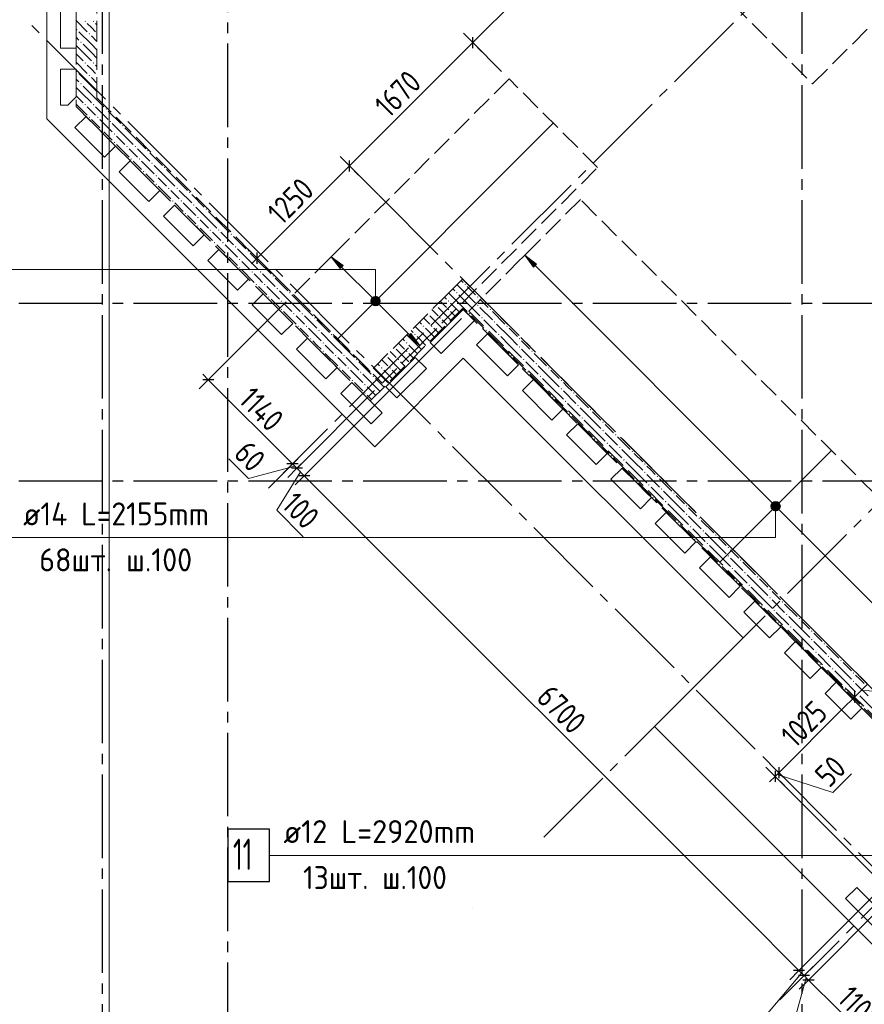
# Model space of a CAD drawing. Header units: millimetres. Extents: x 0 to 43617, y 0 to 59400.
# Tile 3 of 36: x 7134 to 15224, y 12320 to 21748. Entities that reach past the tile are written whole.
import ezdxf

# ---------------------------------------------------------------- set-up
doc = ezdxf.new("R2010")
doc.units = ezdxf.units.MM
doc.linetypes.add('______2', pattern=[270, 200, -70])
doc.linetypes.add('______5', pattern=[1100, 800, -100, 100, -100])
for name, color, linetype, lineweight in [('Standard', 7, 'Continuous', 25), ('ДОП Верх по У', 7, 'Continuous', 25), ('Оси', 40, '______5', 18), ('Позиционная метка номер позиции', 7, 'Continuous', 13), ('Примечания', 7, 'Continuous', 25)]:
    doc.layers.add(name, color=color, linetype=linetype, lineweight=lineweight)
doc.layers.add('ЖБ Перекрытие верхний уровень', color=7, linetype='Continuous', lineweight=25, true_color=0xe0e0ff)
doc.layers.add('ЖБ Стена верхний уровень', color=7, linetype='Continuous', lineweight=25, true_color=0x006e00)
doc.styles.add('GOST 2.304-81', font='txt')
doc.styles.add('ISOCPEUR', font='txt')

msp = doc.modelspace()

# ---------------------------------------------------------------- hatches: boundary and pattern name
at = {"layer": 'ДОП Верх по У', "linetype": 'Continuous', "lineweight": 13, "transparency": 33554687}
for points in [[(10202.9, 19365.4), (10118, 19478.5), (10231.2, 19393.7)], [(12055.4, 19379.5), (11970.6, 19492.6), (12083.7, 19407.8)]]:
    msp.add_hatch(color=7, dxfattribs=at).paths.add_polyline_path(points, flags=16)
for points in [[(10506.2, 19063.8), (10532.7, 19090.3), (10515.8, 19080.8)], [(10532.7, 19090.3), (10506.2, 19063.8), (10506.2, 19044.7)], [(10532.7, 19090.3), (10506.2, 19044.7), (10551.8, 19090.3)], [(10551.8, 19090.3), (10506.2, 19044.7), (10515.8, 19027.8)], [(10551.8, 19090.3), (10515.8, 19027.8), (10568.8, 19080.8)], [(10568.8, 19080.8), (10515.8, 19027.8), (10532.7, 19018.2)], [(10568.8, 19080.8), (10532.7, 19018.2), (10578.4, 19063.8)], [(10578.4, 19063.8), (10532.7, 19018.2), (10551.8, 19018.2)], [(10578.4, 19063.8), (10551.8, 19018.2), (10578.4, 19044.7)], [(10578.4, 19044.7), (10551.8, 19018.2), (10568.8, 19027.8)], [(10853.4, 18714.9), (10966.6, 18630), (10881.7, 18743.2)], [(14338.7, 17098), (14365.2, 17124.5), (14348.2, 17115)], [(14365.2, 17124.5), (14338.7, 17098), (14338.7, 17078.9)], [(14365.2, 17124.5), (14338.7, 17078.9), (14384.3, 17124.5)], [(14384.3, 17124.5), (14338.7, 17078.9), (14348.2, 17061.9)], [(14384.3, 17124.5), (14348.2, 17061.9), (14401.3, 17115)], [(14401.3, 17115), (14348.2, 17061.9), (14365.2, 17052.4)], [(14401.3, 17115), (14365.2, 17052.4), (14410.8, 17098)], [(14410.8, 17098), (14365.2, 17052.4), (14384.3, 17052.4)], [(14410.8, 17098), (14384.3, 17052.4), (14410.8, 17078.9)], [(14410.8, 17078.9), (14384.3, 17052.4), (14401.3, 17061.9)]]:
    msp.add_hatch(color=7, dxfattribs=at).paths.add_polyline_path(points)
at = {"layer": 'ЖБ Стена верхний уровень', "linetype": 'Continuous', "lineweight": 18, "transparency": 33554687}
for points in [[(7754.5, 21733.1), (7760.9, 21739.6), (7767.4, 21733.1), (7760.9, 21726.6)], [(7834.5, 21733.1), (7841, 21739.6), (7847.4, 21733.1), (7841, 21726.6)], [(7674.5, 21653.1), (7681, 21659.6), (7687.5, 21653.1), (7681, 21646.6)], [(7794.5, 21613.1), (7801, 21619.6), (7807.5, 21613.1), (7801, 21606.6)], [(7714.5, 21533.1), (7721, 21539.6), (7727.5, 21533.1), (7721, 21526.6)], [(7754.5, 21333.1), (7760.9, 21339.6), (7767.4, 21333.1), (7760.9, 21326.6)], [(7834.5, 21333.1), (7841, 21339.6), (7847.4, 21333.1), (7841, 21326.6)], [(7674.5, 21253.1), (7681, 21259.6), (7687.5, 21253.1), (7681, 21246.6)], [(7794.5, 21213.1), (7801, 21219.6), (7807.5, 21213.1), (7801, 21206.6)], [(7714.5, 21133.1), (7721, 21139.6), (7727.5, 21133.1), (7721, 21126.6)], [(7754.5, 20933.1), (7760.9, 20939.6), (7767.4, 20933.1), (7760.9, 20926.6)], [(7834.5, 20933.1), (7841, 20939.6), (7847.4, 20933.1), (7841, 20926.6)], [(7954.5, 20893.1), (7960.9, 20899.6), (7967.4, 20893.1), (7960.9, 20886.6)], [(7794.5, 20813.1), (7801, 20819.6), (7807.5, 20813.1), (7801, 20806.6)], [(7874.5, 20813.1), (7881, 20819.6), (7887.5, 20813.1), (7881, 20806.6)], [(7994.5, 20773.1), (8001, 20779.6), (8007.5, 20773.1), (8001, 20766.6)], [(7914.5, 20693.1), (7921, 20699.6), (7927.5, 20693.1), (7921, 20686.6)], [(8034.5, 20653.1), (8041, 20659.6), (8047.4, 20653.1), (8041, 20646.6)], [(8114.5, 20733.1), (8121, 20739.6), (8127.5, 20733.1), (8121, 20726.6)], [(8034.5, 20573.1), (8041, 20579.6), (8047.4, 20573.1), (8041, 20566.6)], [(8154.5, 20533.1), (8160.9, 20539.6), (8167.4, 20533.1), (8160.9, 20526.6)], [(8234.5, 20533.1), (8241, 20539.6), (8247.4, 20533.1), (8241, 20526.6)], [(8354.5, 20493.1), (8360.9, 20499.6), (8367.4, 20493.1), (8360.9, 20486.6)], [(8194.5, 20413.1), (8201, 20419.6), (8207.5, 20413.1), (8201, 20406.6)], [(8274.5, 20413.1), (8281, 20419.6), (8287.5, 20413.1), (8281, 20406.6)], [(8394.5, 20373.1), (8401, 20379.6), (8407.5, 20373.1), (8401, 20366.6)], [(8314.5, 20293.1), (8321, 20299.6), (8327.5, 20293.1), (8321, 20286.6)], [(8514.5, 20333.1), (8521, 20339.6), (8527.5, 20333.1), (8521, 20326.6)], [(8434.5, 20253.1), (8441, 20259.6), (8447.4, 20253.1), (8441, 20246.6)], [(8434.5, 20173.1), (8441, 20179.6), (8447.4, 20173.1), (8441, 20166.6)], [(8554.5, 20133.1), (8560.9, 20139.6), (8567.4, 20133.1), (8560.9, 20126.6)], [(8634.5, 20133.1), (8641, 20139.6), (8647.4, 20133.1), (8641, 20126.6)], [(8754.5, 20093.1), (8760.9, 20099.6), (8767.4, 20093.1), (8760.9, 20086.6)], [(8594.5, 20013.1), (8601, 20019.6), (8607.5, 20013.1), (8601, 20006.6)], [(8674.5, 20013.1), (8681, 20019.6), (8687.5, 20013.1), (8681, 20006.6)], [(8714.5, 19893.1), (8721, 19899.6), (8727.5, 19893.1), (8721, 19886.6)], [(8794.5, 19973.1), (8801, 19979.6), (8807.5, 19973.1), (8801, 19966.6)], [(8914.5, 19933.1), (8921, 19939.6), (8927.5, 19933.1), (8921, 19926.6)], [(8834.5, 19853.1), (8841, 19859.6), (8847.4, 19853.1), (8841, 19846.6)], [(8834.5, 19773.1), (8841, 19779.6), (8847.4, 19773.1), (8841, 19766.6)], [(8954.5, 19733.1), (8960.9, 19739.6), (8967.4, 19733.1), (8960.9, 19726.6)], [(9034.5, 19733.1), (9041, 19739.6), (9047.4, 19733.1), (9041, 19726.6)], [(8994.5, 19613.1), (9001, 19619.6), (9007.5, 19613.1), (9001, 19606.6)], [(9074.5, 19613.1), (9081, 19619.6), (9087.5, 19613.1), (9081, 19606.6)], [(9154.5, 19693.1), (9160.9, 19699.6), (9167.4, 19693.1), (9160.9, 19686.6)], [(9194.5, 19573.1), (9201, 19579.6), (9207.5, 19573.1), (9201, 19566.6)], [(9314.5, 19533.1), (9321, 19539.6), (9327.5, 19533.1), (9321, 19526.6)], [(9114.5, 19493.1), (9121, 19499.6), (9127.5, 19493.1), (9121, 19486.6)], [(9234.5, 19453.1), (9241, 19459.6), (9247.4, 19453.1), (9241, 19446.6)], [(9234.5, 19373.1), (9241, 19379.6), (9247.4, 19373.1), (9241, 19366.6)], [(9354.5, 19333.1), (9360.9, 19339.6), (9367.4, 19333.1), (9360.9, 19326.6)], [(9434.5, 19333.1), (9441, 19339.6), (9447.4, 19333.1), (9441, 19326.6)], [(9554.5, 19293.1), (9560.9, 19299.6), (9567.4, 19293.1), (9560.9, 19286.6)], [(9394.5, 19213.1), (9401, 19219.6), (9407.5, 19213.1), (9401, 19206.6)], [(9474.5, 19213.1), (9481, 19219.6), (9487.5, 19213.1), (9481, 19206.6)], [(9594.5, 19173.1), (9601, 19179.6), (9607.5, 19173.1), (9601, 19166.6)], [(9714.5, 19133.1), (9721, 19139.6), (9727.5, 19133.1), (9721, 19126.6)], [(11314.5, 19133.1), (11321, 19139.6), (11327.5, 19133.1), (11321, 19126.6)], [(11394.5, 19213.1), (11401, 19219.6), (11407.5, 19213.1), (11401, 19206.6)], [(9514.5, 19093.1), (9521, 19099.6), (9527.5, 19093.1), (9521, 19086.6)], [(9634.5, 19053.1), (9641, 19059.6), (9647.4, 19053.1), (9641, 19046.6)], [(11234.5, 19053.1), (11241, 19059.6), (11247.4, 19053.1), (11241, 19046.6)], [(11514.5, 19093.1), (11521, 19099.6), (11527.5, 19093.1), (11521, 19086.6)], [(9634.5, 18973.1), (9641, 18979.6), (9647.4, 18973.1), (9641, 18966.6)], [(11125.5, 19015), (11127.5, 19013.1), (11121, 19006.6), (11119, 19008.5)], [(11234.5, 18973.1), (11241, 18979.6), (11247.4, 18973.1), (11241, 18966.6)], [(11514.5, 19013.1), (11521, 19019.6), (11527.5, 19013.1), (11521, 19006.6)], [(11634.5, 18973.1), (11641, 18979.6), (11647.4, 18973.1), (11641, 18966.6)], [(9754.5, 18933.1), (9760.9, 18939.6), (9767.4, 18933.1), (9760.9, 18926.6)], [(9834.5, 18933.1), (9841, 18939.6), (9847.4, 18933.1), (9841, 18926.6)], [(9954.5, 18893.1), (9960.9, 18899.6), (9967.4, 18893.1), (9960.9, 18886.6)], [(11045.5, 18935), (11047.4, 18933.1), (11041, 18926.6), (11039, 18928.5)], [(11154.4, 18893.1), (11160.9, 18899.6), (11167.4, 18893.1), (11160.9, 18886.6)], [(11434.5, 18933.1), (11441, 18939.6), (11447.4, 18933.1), (11441, 18926.6)], [(11554.4, 18893.1), (11560.9, 18899.6), (11567.4, 18893.1), (11560.9, 18886.6)], [(11674.5, 18853.1), (11681, 18859.6), (11687.5, 18853.1), (11681, 18846.6)], [(9794.5, 18813.1), (9801, 18819.6), (9807.5, 18813.1), (9801, 18806.6)], [(9874.5, 18813.1), (9881, 18819.6), (9887.5, 18813.1), (9881, 18806.6)], [(9994.5, 18773.1), (10001, 18779.6), (10007.5, 18773.1), (10001, 18766.6)], [(10994.5, 18813.1), (11001, 18819.6), (11007.5, 18813.1), (11001, 18806.6)], [(11074.5, 18813.1), (11081, 18819.6), (11087.5, 18813.1), (11081, 18806.6)], [(11594.5, 18773.1), (11601, 18779.6), (11607.5, 18773.1), (11601, 18766.6)], [(11794.5, 18813.1), (11801, 18819.6), (11807.5, 18813.1), (11801, 18806.6)], [(9914.5, 18693.1), (9921, 18699.6), (9927.5, 18693.1), (9921, 18686.6)], [(10114.5, 18733.1), (10121, 18739.6), (10127.5, 18733.1), (10121, 18726.6)], [(10914.5, 18733.1), (10921, 18739.6), (10927.5, 18733.1), (10921, 18726.6)], [(11714.5, 18733.1), (11721, 18739.6), (11727.5, 18733.1), (11721, 18726.6)], [(11914.5, 18693.1), (11921, 18699.6), (11927.5, 18693.1), (11921, 18686.6)], [(10034.5, 18653.1), (10041, 18659.6), (10047.4, 18653.1), (10041, 18646.6)], [(10034.5, 18573.1), (10041, 18579.6), (10047.4, 18573.1), (10041, 18566.6)], [(10725.5, 18615), (10727.5, 18613.1), (10721, 18606.6), (10719, 18608.5)], [(10834.5, 18653.1), (10841, 18659.6), (10847.4, 18653.1), (10841, 18646.6)], [(10834.5, 18573.1), (10841, 18579.6), (10847.4, 18573.1), (10841, 18566.6)], [(11914.5, 18613.1), (11921, 18619.6), (11927.5, 18613.1), (11921, 18606.6)], [(12034.5, 18573.1), (12041, 18579.6), (12047.4, 18573.1), (12041, 18566.6)], [(10154.5, 18533.1), (10160.9, 18539.6), (10167.4, 18533.1), (10160.9, 18526.6)], [(10234.5, 18533.1), (10241, 18539.6), (10247.4, 18533.1), (10241, 18526.6)], [(10354.5, 18493.1), (10360.9, 18499.6), (10367.4, 18493.1), (10360.9, 18486.6)], [(10645.5, 18535), (10647.4, 18533.1), (10641, 18526.6), (10639, 18528.5)], [(10754.5, 18493.1), (10760.9, 18499.6), (10767.4, 18493.1), (10760.9, 18486.6)], [(11834.5, 18533.1), (11841, 18539.6), (11847.4, 18533.1), (11841, 18526.6)], [(11954.4, 18493.1), (11960.9, 18499.6), (11967.4, 18493.1), (11960.9, 18486.6)], [(10194.5, 18413.1), (10201, 18419.6), (10207.5, 18413.1), (10201, 18406.6)], [(10274.5, 18413.1), (10281, 18419.6), (10287.5, 18413.1), (10281, 18406.6)], [(10594.5, 18413.1), (10601, 18419.6), (10607.5, 18413.1), (10601, 18406.6)], [(10674.5, 18413.1), (10681, 18419.6), (10687.5, 18413.1), (10681, 18406.6)], [(12074.5, 18453.1), (12081, 18459.6), (12087.5, 18453.1), (12081, 18446.6)], [(12194.5, 18413.1), (12201, 18419.6), (12207.5, 18413.1), (12201, 18406.6)], [(10314.5, 18293.1), (10321, 18299.6), (10327.5, 18293.1), (10321, 18286.6)], [(10394.5, 18373.1), (10401, 18379.6), (10407.5, 18373.1), (10401, 18366.6)], [(10514.5, 18333.1), (10521, 18339.6), (10527.5, 18333.1), (10521, 18326.6)], [(11994.5, 18373.1), (12001, 18379.6), (12007.5, 18373.1), (12001, 18366.6)], [(12114.5, 18333.1), (12121, 18339.6), (12127.5, 18333.1), (12121, 18326.6)], [(12314.5, 18293.1), (12321, 18299.6), (12327.5, 18293.1), (12321, 18286.6)], [(10434.5, 18253.1), (10441, 18259.6), (10447.4, 18253.1), (10441, 18246.6)], [(12314.5, 18213.1), (12321, 18219.6), (12327.5, 18213.1), (12321, 18206.6)], [(10434.5, 18173.1), (10441, 18179.6), (10447.4, 18173.1), (10441, 18166.6)], [(12234.5, 18133.1), (12241, 18139.6), (12247.4, 18133.1), (12241, 18126.6)], [(12434.5, 18173.1), (12441, 18179.6), (12447.4, 18173.1), (12441, 18166.6)], [(12354.4, 18093.1), (12360.9, 18099.6), (12367.4, 18093.1), (12360.9, 18086.6)], [(12474.5, 18053.1), (12481, 18059.6), (12487.5, 18053.1), (12481, 18046.6)], [(12594.5, 18013.1), (12601, 18019.6), (12607.5, 18013.1), (12601, 18006.6)], [(12394.5, 17973.1), (12401, 17979.6), (12407.5, 17973.1), (12401, 17966.6)], [(12514.5, 17933.1), (12521, 17939.6), (12527.5, 17933.1), (12521, 17926.6)], [(12714.5, 17893.1), (12721, 17899.6), (12727.5, 17893.1), (12721, 17886.6)], [(12714.5, 17813.1), (12721, 17819.6), (12727.5, 17813.1), (12721, 17806.6)], [(12634.5, 17733.1), (12641, 17739.6), (12647.4, 17733.1), (12641, 17726.6)], [(12834.5, 17773.1), (12841, 17779.6), (12847.4, 17773.1), (12841, 17766.6)], [(12754.4, 17693.1), (12760.9, 17699.6), (12767.4, 17693.1), (12760.9, 17686.6)], [(12874.5, 17653.1), (12881, 17659.6), (12887.5, 17653.1), (12881, 17646.6)], [(12794.5, 17573.1), (12801, 17579.6), (12807.5, 17573.1), (12801, 17566.6)], [(12914.5, 17533.1), (12921, 17539.6), (12927.5, 17533.1), (12921, 17526.6)], [(12994.5, 17613.1), (13001, 17619.6), (13007.5, 17613.1), (13001, 17606.6)], [(13114.5, 17493.1), (13121, 17499.6), (13127.5, 17493.1), (13121, 17486.6)], [(13114.5, 17413.1), (13121, 17419.6), (13127.5, 17413.1), (13121, 17406.6)], [(13234.5, 17373.1), (13241, 17379.6), (13247.4, 17373.1), (13241, 17366.6)], [(13034.5, 17333.1), (13041, 17339.6), (13047.4, 17333.1), (13041, 17326.6)], [(13154.4, 17293.1), (13160.9, 17299.6), (13167.4, 17293.1), (13160.9, 17286.6)], [(13274.5, 17253.1), (13281, 17259.6), (13287.5, 17253.1), (13281, 17246.6)], [(13194.5, 17173.1), (13201, 17179.6), (13207.5, 17173.1), (13201, 17166.6)], [(13394.5, 17213.1), (13401, 17219.6), (13407.5, 17213.1), (13401, 17206.6)], [(13314.5, 17133.1), (13321, 17139.6), (13327.5, 17133.1), (13321, 17126.6)], [(13514.5, 17093.1), (13521, 17099.6), (13527.5, 17093.1), (13521, 17086.6)], [(13514.5, 17013.1), (13521, 17019.6), (13527.5, 17013.1), (13521, 17006.6)], [(13634.5, 16973.1), (13641, 16979.6), (13647.4, 16973.1), (13641, 16966.6)], [(13434.5, 16933.1), (13441, 16939.6), (13447.4, 16933.1), (13441, 16926.6)], [(13554.4, 16893.1), (13560.9, 16899.6), (13567.4, 16893.1), (13560.9, 16886.6)], [(13674.5, 16853.1), (13681, 16859.6), (13687.5, 16853.1), (13681, 16846.6)], [(13794.5, 16813.1), (13801, 16819.6), (13807.5, 16813.1), (13801, 16806.6)], [(13594.5, 16773.1), (13601, 16779.6), (13607.5, 16773.1), (13601, 16766.6)], [(13714.5, 16733.1), (13721, 16739.6), (13727.5, 16733.1), (13721, 16726.6)], [(13914.5, 16693.1), (13921, 16699.6), (13927.5, 16693.1), (13921, 16686.6)], [(13914.5, 16613.1), (13921, 16619.6), (13927.5, 16613.1), (13921, 16606.6)], [(13834.5, 16533.1), (13841, 16539.6), (13847.4, 16533.1), (13841, 16526.6)], [(13954.4, 16493.1), (13960.9, 16499.6), (13967.4, 16493.1), (13960.9, 16486.6)], [(14034.5, 16573.1), (14041, 16579.6), (14047.4, 16573.1), (14041, 16566.6)], [(14074.5, 16453.1), (14081, 16459.6), (14087.5, 16453.1), (14081, 16446.6)], [(14194.5, 16413.1), (14201, 16419.6), (14207.5, 16413.1), (14201, 16406.6)], [(13994.5, 16373.1), (14001, 16379.6), (14007.5, 16373.1), (14001, 16366.6)], [(14114.5, 16333.1), (14121, 16339.6), (14127.5, 16333.1), (14121, 16326.6)], [(14314.5, 16293.1), (14321, 16299.6), (14327.5, 16293.1), (14321, 16286.6)], [(14314.5, 16213.1), (14321, 16219.6), (14327.5, 16213.1), (14321, 16206.6)], [(14234.5, 16133.1), (14241, 16139.6), (14247.4, 16133.1), (14241, 16126.6)], [(14434.5, 16173.1), (14441, 16179.6), (14447.4, 16173.1), (14441, 16166.6)], [(14354.4, 16093.1), (14360.9, 16099.6), (14367.4, 16093.1), (14360.9, 16086.6)], [(14474.5, 16053.1), (14481, 16059.6), (14487.5, 16053.1), (14481, 16046.6)], [(14394.5, 15973.1), (14401, 15979.6), (14407.5, 15973.1), (14401, 15966.6)], [(14514.5, 15933.1), (14521, 15939.6), (14527.5, 15933.1), (14521, 15926.6)], [(14594.5, 16013.1), (14601, 16019.6), (14607.5, 16013.1), (14601, 16006.6)], [(14714.5, 15893.1), (14721, 15899.6), (14727.5, 15893.1), (14721, 15886.6)], [(14714.5, 15813.1), (14721, 15819.6), (14727.5, 15813.1), (14721, 15806.6)], [(14834.5, 15773.1), (14841, 15779.6), (14847.4, 15773.1), (14841, 15766.6)], [(14634.5, 15733.1), (14641, 15739.6), (14647.4, 15733.1), (14641, 15726.6)], [(14754.4, 15693.1), (14760.9, 15699.6), (14767.4, 15693.1), (14760.9, 15686.6)], [(14874.5, 15653.1), (14881, 15659.6), (14887.5, 15653.1), (14881, 15646.6)], [(14794.5, 15573.1), (14801, 15579.6), (14807.5, 15573.1), (14801, 15566.6)], [(14994.5, 15613.1), (15001, 15619.6), (15007.5, 15613.1), (15001, 15606.6)], [(14914.5, 15533.1), (14921, 15539.6), (14927.5, 15533.1), (14921, 15526.6)], [(15114.5, 15493.1), (15121, 15499.6), (15127.5, 15493.1), (15121, 15486.6)], [(15114.5, 15413.1), (15121, 15419.6), (15127.5, 15413.1), (15121, 15406.6)], [(15034.5, 15333.1), (15041, 15339.6), (15047.4, 15333.1), (15041, 15326.6)], [(15154.4, 15293.1), (15160.9, 15299.6), (15167.4, 15293.1), (15160.9, 15286.6)], [(15194.5, 15173.1), (15201, 15179.6), (15207.5, 15173.1), (15201, 15166.6)]]:
    msp.add_hatch(color=7, dxfattribs=at).paths.add_polyline_path(points, flags=16)
at = {"layer": 'Позиционная метка номер позиции', "linetype": 'Continuous', "lineweight": 13, "transparency": 33554687}
for points in [[(10497.3, 19054.3), (10587.3, 19054.3), (10581, 19076.8)], [(10497.3, 19054.3), (10581, 19076.8), (10503.6, 19076.8)], [(10503.6, 19031.8), (10587.3, 19054.3), (10497.3, 19054.3)], [(10503.6, 19076.8), (10581, 19076.8), (10564.8, 19093)], [(10503.6, 19076.8), (10564.8, 19093), (10519.8, 19093)], [(10503.6, 19031.8), (10581, 19031.8), (10587.3, 19054.3)], [(10519.8, 19093), (10564.8, 19093), (10542.3, 19099.3)], [(10519.8, 19015.6), (10581, 19031.8), (10503.6, 19031.8)], [(10519.8, 19015.6), (10564.8, 19015.6), (10581, 19031.8)], [(10564.8, 19015.6), (10519.8, 19015.6), (10542.3, 19009.3)], [(14413.5, 17111), (14336.1, 17111), (14329.8, 17088.5)], [(14413.5, 17111), (14329.8, 17088.5), (14419.8, 17088.5)], [(14419.8, 17088.5), (14329.8, 17088.5), (14336.1, 17066)], [(14397.3, 17127.2), (14352.3, 17127.2), (14336.1, 17111)], [(14397.3, 17127.2), (14336.1, 17111), (14413.5, 17111)], [(14419.8, 17088.5), (14336.1, 17066), (14413.5, 17066)], [(14413.5, 17066), (14336.1, 17066), (14352.3, 17049.8)], [(14352.3, 17127.2), (14397.3, 17127.2), (14374.7, 17133.5)], [(14413.5, 17066), (14352.3, 17049.8), (14397.3, 17049.8)], [(14397.3, 17049.8), (14352.3, 17049.8), (14374.7, 17043.5)]]:
    msp.add_hatch(color=7, dxfattribs=at).paths.add_polyline_path(points)

# ---------------------------------------------------------------- linework, layer by layer
at = {"layer": 'Standard', "color": 7, "linetype": 'Continuous', "lineweight": 13, "transparency": 33554687}
for p, q in [((11472.6, 21529.2), (12902.5, 22959.1)), ((10291.8, 20348.4), (11472.6, 21529.2)), ((9407.9, 19464.5), (10291.8, 20348.4)), ((9407.9, 19464.5), (9354.9, 19411.5)), ((8940.6, 18301.1), (8887.5, 18354.1)), ((9746.8, 17494.9), (8940.6, 18301.1)), ((9325.4, 17355.3), (9137.3, 17543.4)), ((9767.9, 17473.7), (9325.4, 17355.3)), ((9789.1, 17452.6), (9746.8, 17494.9)), ((9859.8, 17381.8), (9789.1, 17452.6)), ((9824.5, 17417.2), (9595.7, 17052.3)), ((9595.7, 17052.3), (9850.1, 16797.9)), ((15254, 15386.2), (15130.2, 15262.4)), ((15192.1, 15324.3), (16005.3, 15288.9)), ((14405.5, 14537.6), (14370.1, 14502.3)), ((14387.8, 14520), (14923.4, 14349.2)), ((14923.4, 14349.2), (15100.4, 14526.1)), ((14370.1, 14502.3), (14317.1, 14449.2)), ((14647, 12594.6), (14597.4, 12644.2)), ((14622.2, 12619.4), (14130, 12034.3)), ((14668.2, 12573.5), (14525.3, 12061.7)), ((14689.3, 12552.3), (14647, 12594.6))]:
    msp.add_line(p, q, dxfattribs=at)
at = {"layer": 'Standard', "color": 251, "linetype": 'Continuous', "lineweight": -3, "true_color": 0x656565, "transparency": 33554687}
for p, q in [((11472.6, 21529.2), (11384.3, 21617.6)), ((11472.6, 21529.2), (11561, 21440.8)), ((11472.6, 21529.2), (11750, 21251.9)), ((10291.8, 20348.4), (10203.4, 20436.8)), ((10291.8, 20348.4), (10380.2, 20260)), ((10291.8, 20348.4), (10569.1, 20071)), ((9407.9, 19464.5), (9319.5, 19552.9)), ((9407.9, 19464.5), (9496.3, 19376.1)), ((9407.9, 19464.5), (9685.2, 19187.2)), ((8940.6, 18301.1), (9685.2, 19045.7)), ((8940.6, 18301.1), (9029, 18389.5)), ((8940.6, 18301.1), (8852.2, 18212.7)), ((9746.8, 17494.9), (9835.2, 17583.3)), ((9789.1, 17452.6), (9877.5, 17540.9)), ((9746.8, 17494.9), (9658.4, 17406.5)), ((9789.1, 17452.6), (9700.7, 17364.2)), ((9746.8, 17494.9), (9746.8, 17494.9)), ((9859.8, 17381.8), (9948.2, 17470.2)), ((9859.8, 17381.8), (9771.4, 17293.5)), ((15254, 15386.2), (15165.6, 15474.5)), ((15130.2, 15262.4), (15041.9, 15350.8)), ((15130.2, 15262.4), (15218.6, 15174)), ((15130.2, 15262.4), (15130.2, 15262.4)), ((14405.5, 14537.6), (14317.1, 14626)), ((14370.1, 14502.3), (14281.7, 14590.7)), ((14405.5, 14537.6), (14493.8, 14449.2)), ((14405.5, 14537.6), (14405.5, 14537.6)), ((14370.1, 14502.3), (14458.5, 14413.9)), ((14370.1, 14502.3), (15363.3, 13509.1)), ((14597.4, 12644.2), (14685.8, 12732.6)), ((14597.4, 12644.2), (14509, 12555.8)), ((14647, 12594.6), (14735.4, 12683)), ((14689.3, 12552.3), (14777.7, 12640.7)), ((14647, 12594.6), (14558.6, 12506.2)), ((14689.3, 12552.3), (14601, 12463.9)), ((14647, 12594.6), (14647, 12594.6))]:
    msp.add_line(p, q, dxfattribs=at)
at = {"layer": 'Standard', "color": 7, "linetype": 'Continuous', "lineweight": 25, "transparency": 33554687}
for p, q in [((11472.6, 21476.2), (11472.6, 21582.3)), ((10291.8, 20295.3), (10291.8, 20401.4)), ((9407.9, 19411.5), (9407.9, 19517.5)), ((8993.6, 18301.1), (8887.5, 18301.1)), ((9799.8, 17494.9), (9693.8, 17494.9)), ((9842.1, 17452.6), (9736.1, 17452.6)), ((9912.8, 17381.8), (9806.8, 17381.8)), ((15130.2, 15315.4), (15130.2, 15209.4)), ((14370.1, 14555.3), (14370.1, 14449.2)), ((14405.5, 14590.7), (14405.5, 14484.6)), ((14650.5, 12644.2), (14544.4, 12644.2)), ((14700.1, 12594.6), (14594, 12594.6)), ((14742.4, 12552.3), (14636.3, 12552.3))]:
    msp.add_line(p, q, dxfattribs=at)
at = {"layer": 'Standard', "color": 254, "linetype": 'Continuous', "lineweight": 13, "true_color": 0xc4c4ff, "transparency": 33554687}
msp.add_lwpolyline([(7992, 10698), (32674, 10698), (32674, 56820), (7992, 56820), (7992, 10698)], dxfattribs=at)
at = {"layer": 'Standard', "color": 251, "linetype": 'Continuous', "lineweight": -3, "true_color": 0x656565, "transparency": 33554687}
for points in [[(9859.8, 17381.8), (9871.8, 17393.9), (9871.8, 17393.9), (11364.6, 18886.6)], [(9789.1, 17452.6), (9801.1, 17464.6), (9801.1, 17464.6), (10533.8, 18197.2)], [(14597.4, 12644.2), (14609.4, 12656.3), (14609.4, 12656.3), (14609.4, 12656.3), (14609.4, 12656.3), (15713.8, 13760.6), (15713.8, 13760.6), (16102.2, 14149)], [(14689.3, 12552.3), (14690.9, 12553.9), (14690.9, 12553.9), (14701.4, 12564.3), (14701.4, 12564.3), (14701.4, 12564.3), (14701.4, 12564.3), (15434, 13297)]]:
    msp.add_lwpolyline(points, dxfattribs=at)
at = {"layer": 'Standard', "color": 7, "linetype": 'Continuous', "lineweight": 13, "transparency": 33554687}
for points in [[(14597.4, 12644.2), (14373.2, 12868.4), (14373.2, 12868.4), (14299.3, 12942.3), (14299.3, 12942.3), (9859.8, 17381.8)], [(15130.2, 15262.4), (15018.9, 15151), (15018.9, 15151), (14405.5, 14537.6)], [(15467.2, 11774.5), (14834.6, 12407), (14834.6, 12407), (14827.4, 12414.3), (14827.4, 12414.3), (14689.3, 12552.3)]]:
    msp.add_lwpolyline(points, dxfattribs=at)
at = {"layer": 'ДОП Верх по У', "color": 7, "linetype": 'Continuous', "lineweight": 18, "transparency": 33554687}
for p, q in [((10184.4, 18696.4), (12240.7, 20752.7)), ((14905.1, 17618.8), (13844.4, 16558.1))]:
    msp.add_line(p, q, dxfattribs=at)
at = {"layer": 'ДОП Верх по У', "color": 251, "linetype": 'Continuous', "lineweight": 13, "true_color": 0x494949, "transparency": 33554687}
for p, q in [((10118, 19478.5), (10188.7, 19549.2)), ((11970.6, 19492.6), (12041.3, 19563.3)), ((10118, 19478.5), (10047.3, 19407.8)), ((10118, 19478.5), (10231.2, 19393.7)), ((10202.9, 19365.4), (10118, 19478.5)), ((10118, 19478.5), (10118, 19478.5)), ((11970.6, 19492.6), (11899.9, 19421.9)), ((11970.6, 19492.6), (12083.7, 19407.8)), ((12055.4, 19379.5), (11970.6, 19492.6)), ((11970.6, 19492.6), (11970.6, 19492.6)), ((10231.2, 19393.7), (10202.9, 19365.4)), ((10217, 19379.5), (10521.1, 19075.5)), ((12083.7, 19407.8), (12055.4, 19379.5)), ((12069.6, 19393.6), (14353.5, 17109.7)), ((10568.8, 19080.8), (10568.8, 19080.8)), ((10515.8, 19027.8), (10515.8, 19027.8)), ((10563.5, 19033.1), (10867.6, 18729)), ((10881.7, 18743.2), (10853.4, 18714.9)), ((10853.4, 18714.9), (10966.6, 18630)), ((10966.6, 18630), (10881.7, 18743.2)), ((10966.6, 18630), (11037.3, 18700.7)), ((10966.6, 18630), (10895.8, 18559.3)), ((10966.6, 18630), (10966.6, 18630)), ((14396, 17067.2), (16609.2, 14854)), ((14401.3, 17115), (14401.3, 17115)), ((14348.2, 17061.9), (14348.2, 17061.9))]:
    msp.add_line(p, q, dxfattribs=at)
at = {"layer": 'ДОП Верх по У', "color": 7, "linetype": 'Continuous', "lineweight": 13, "transparency": 33554687}
for p, q in [((7146.8, 16788.5), (9210.8, 16788.5)), ((9640.7, 13746.5), (11726.7, 13746.5))]:
    msp.add_line(p, q, dxfattribs=at)
at = {"layer": 'ДОП Верх по У', "color": 7, "linetype": 'Continuous', "lineweight": 25, "transparency": 33554687}
msp.add_lwpolyline([(9126.7, 13496.5), (9526.7, 13496.5), (9526.7, 13996.5), (9126.7, 13996.5), (9126.7, 13496.5)], dxfattribs=at)
at = {"layer": 'ДОП Верх по У', "color": 251, "linetype": 'Continuous', "lineweight": 13, "true_color": 0x494949, "transparency": 33554687}
for centre in [(10542.3, 19054.3), (14374.7, 17088.5)]:
    msp.add_circle(centre, 37.5, dxfattribs=at)
at = {"layer": 'ЖБ Перекрытие верхний уровень', "color": 7, "linetype": 'Continuous', "lineweight": 18, "transparency": 33554687}
for p, q in [((7394, 22670), (7394, 20799.6)), ((7524, 21475), (7524, 21820)), ((7674, 21820), (7674, 21475)), ((7674, 21475), (7524, 21475)), ((7524, 20930), (7524, 21275)), ((7524, 21275), (7674, 21275)), ((7674, 21275), (7674, 21008.2)), ((7674, 21008.2), (7595.8, 20930)), ((7595.8, 20930), (7524, 20930)), ((7394, 20799.6), (10534.1, 17659.4)), ((7663, 20714.4), (7769.1, 20820.5)), ((7769.1, 20820.5), (8051.9, 20537.6)), ((7945.9, 20431.5), (7663, 20714.4)), ((8051.9, 20537.6), (7945.9, 20431.5)), ((8087.3, 20290.1), (8193.3, 20396.2)), ((8193.3, 20396.2), (8476.2, 20113.3)), ((8370.1, 20007.3), (8087.3, 20290.1)), ((8476.2, 20113.3), (8370.1, 20007.3)), ((8511.5, 19865.9), (8617.6, 19971.9)), ((8617.6, 19971.9), (8900.5, 19689.1)), ((8794.4, 19583), (8511.5, 19865.9)), ((8900.5, 19689.1), (8794.4, 19583)), ((8935.8, 19441.6), (9041.9, 19547.7)), ((9041.9, 19547.7), (9324.7, 19264.8)), ((9218.6, 19158.8), (8935.8, 19441.6)), ((9324.7, 19264.8), (9218.6, 19158.8)), ((9360.1, 19017.3), (9466.1, 19123.4)), ((9466.1, 19123.4), (9749, 18840.6)), ((9642.9, 18734.5), (9360.1, 19017.3)), ((11064.5, 18656.5), (11382.7, 18974.7)), ((11382.7, 18974.7), (11488.7, 18868.6)), ((11488.7, 18868.6), (11170.5, 18550.4)), ((9749, 18840.6), (9642.9, 18734.5)), ((9784.3, 18593.1), (9890.4, 18699.1)), ((9890.4, 18699.1), (10173.2, 18416.3)), ((11509.9, 18635.2), (11616, 18741.3)), ((11616, 18741.3), (11913, 18444.3)), ((10067.2, 18310.2), (9784.3, 18593.1)), ((11170.5, 18550.4), (11064.5, 18656.5)), ((11806.9, 18338.3), (11509.9, 18635.2)), ((10534.1, 17659.4), (11382.7, 18508)), ((10640.2, 18232.2), (10923, 18515)), ((10923, 18515), (11029.1, 18409)), ((11382.7, 18508), (14062.3, 15828.3)), ((10173.2, 18416.3), (10067.2, 18310.2)), ((11029.1, 18409), (10746.3, 18126.1)), ((11913, 18444.3), (11806.9, 18338.3)), ((11948.3, 18196.8), (12054.4, 18302.9)), ((12054.4, 18302.9), (12337.2, 18020.1)), ((10208.6, 18168.8), (10314.7, 18274.9)), ((10314.7, 18274.9), (10604.8, 17984.7)), ((10746.3, 18126.1), (10640.2, 18232.2)), ((12231.2, 17914), (11948.3, 18196.8)), ((10498.8, 17878.6), (10208.6, 18168.8)), ((12337.2, 18020.1), (12231.2, 17914)), ((10604.8, 17984.7), (10498.8, 17878.6)), ((12372.6, 17772.6), (12478.7, 17878.6)), ((12478.7, 17878.6), (12761.5, 17595.8)), ((12655.5, 17489.7), (12372.6, 17772.6)), ((12761.5, 17595.8), (12655.5, 17489.7)), ((12796.9, 17348.3), (12902.9, 17454.4)), ((12902.9, 17454.4), (13185.8, 17171.5)), ((13079.7, 17065.5), (12796.9, 17348.3)), ((13185.8, 17171.5), (13079.7, 17065.5)), ((13221.1, 16924), (13327.2, 17030.1)), ((13327.2, 17030.1), (13610, 16747.3)), ((13504, 16641.2), (13221.1, 16924)), ((13610, 16747.3), (13504, 16641.2)), ((13645.4, 16499.8), (13751.5, 16605.8)), ((13751.5, 16605.8), (14034.3, 16323)), ((13928.2, 16216.9), (13645.4, 16499.8)), ((14034.3, 16323), (13928.2, 16216.9)), ((14069.7, 16075.5), (14175.7, 16181.6)), ((14175.7, 16181.6), (14423.2, 15934.1)), ((14317.1, 15828), (14069.7, 16075.5)), ((14423.2, 15934.1), (14317.1, 15828)), ((14062.3, 15828.3), (13213.8, 14979.8)), ((14458.6, 15686.6), (14564.6, 15792.7)), ((14564.6, 15792.7), (14812.1, 15545.2)), ((14706.1, 15439.1), (14458.6, 15686.6)), ((14812.1, 15545.2), (14706.1, 15439.1)), ((14847.5, 15297.7), (14953.5, 15403.8)), ((14953.5, 15403.8), (15201, 15156.3)), ((15095, 15050.2), (14847.5, 15297.7)), ((15201, 15156.3), (15095, 15050.2)), ((13213.8, 14979.8), (18093.6, 10100)), ((15045.1, 13332.3), (15151.2, 13438.4)), ((15151.2, 13438.4), (15497.8, 13091.8)), ((15391.7, 12985.7), (15045.1, 13332.3))]:
    msp.add_line(p, q, dxfattribs=at)
at = {"layer": 'ЖБ Стена верхний уровень', "color": 251, "linetype": '______2', "lineweight": 13, "true_color": 0x656565, "transparency": 33554687}
for p, q in [((7674, 22870), (7674, 20915.5)), ((7874, 20998.4), (7874, 22670)), ((10491.4, 18380.9), (7874, 20998.4)), ((7674, 20915.5), (10350, 18239.5)), ((11375.3, 19264.8), (11233.9, 19123.4)), ((16275.6, 14364.6), (11375.3, 19264.8)), ((11233.9, 19123.4), (10491.4, 18380.9)), ((10491.4, 18098.1), (11375.3, 18982)), ((11375.3, 18982), (16134.1, 14223.2)), ((10350, 18239.5), (10491.4, 18098.1))]:
    msp.add_line(p, q, dxfattribs=at)
at = {"layer": 'ЖБ Стена верхний уровень', "color": 9, "linetype": 'Continuous', "lineweight": 18, "true_color": 0xc7c7c7, "transparency": 33554687}
for p, q in [((7674, 21740.1), (7781, 21633.1)), ((7821, 21673.1), (7781, 21713.1)), ((7860.9, 21713.1), (7874, 21700.1)), ((7821, 21513.1), (7701, 21633.1)), ((7860.9, 21633.1), (7821, 21673.1)), ((7821, 21593.1), (7874, 21540.1)), ((7674, 21580.1), (7701, 21553.1)), ((7741, 21433.1), (7674, 21500.1)), ((7741, 21513.1), (7821, 21433.1)), ((7821, 21513.1), (7874, 21460.1)), ((7674, 21420.1), (7741, 21353.1)), ((7741, 21433.1), (7821, 21353.1)), ((7821, 21433.1), (7874, 21380.1)), ((7674, 21340.1), (7781, 21233.1)), ((7821, 21273.1), (7781, 21313.1)), ((7860.9, 21313.1), (7874, 21300.1)), ((7821, 21113.1), (7701, 21233.1)), ((7860.9, 21233.1), (7821, 21273.1)), ((7674, 21180.1), (7701, 21153.1)), ((7821, 21193.1), (7874, 21140.1)), ((7741, 21033.1), (7674, 21100.1)), ((7741, 21113.1), (7821, 21033.1)), ((7741, 21033.1), (7804.5, 20969.6)), ((7821, 21113.1), (7874, 21060.1)), ((7821, 21033.1), (7861.1, 20993)), ((7674, 21020.1), (7741, 20953.1)), ((7674, 20940.1), (7691.4, 20922.7)), ((7804.5, 20969.6), (7821, 20953.1)), ((7861.1, 20993), (7941, 20913.1)), ((7691.4, 20922.7), (7781, 20833.1)), ((7821, 20873.1), (7781, 20913.1)), ((7860.9, 20833.1), (7821, 20873.1)), ((7860.9, 20913.1), (7981, 20793.1)), ((7981, 20873.1), (8101, 20753.1)), ((7821, 20793.1), (7901, 20713.1)), ((7901, 20793.1), (8021, 20673.1)), ((8141, 20633.1), (8021, 20753.1)), ((7981, 20633.1), (7941, 20673.1)), ((8141, 20713.1), (8221, 20633.1)), ((8021, 20593.1), (7981, 20633.1)), ((8060.9, 20633.1), (8141, 20553.1)), ((8141, 20633.1), (8221, 20553.1)), ((8221, 20633.1), (8341, 20513.1)), ((8060.9, 20553.1), (8181, 20433.1)), ((8221, 20473.1), (8181, 20513.1)), ((8260.9, 20433.1), (8221, 20473.1)), ((8260.9, 20513.1), (8381, 20393.1)), ((8381, 20473.1), (8501, 20353.1)), ((8221, 20393.1), (8301, 20313.1)), ((8301, 20393.1), (8421, 20273.1)), ((8381, 20233.1), (8341, 20273.1)), ((8541, 20233.1), (8421, 20353.1)), ((8541, 20313.1), (8621, 20233.1)), ((8421, 20193.1), (8381, 20233.1)), ((8460.9, 20233.1), (8541, 20153.1)), ((8541, 20233.1), (8621, 20153.1)), ((8621, 20233.1), (8741, 20113.1)), ((8460.9, 20153.1), (8581, 20033.1)), ((8621, 20073.1), (8581, 20113.1)), ((8660.9, 20113.1), (8781, 19993.1)), ((8660.9, 20033.1), (8621, 20073.1)), ((8621, 19993.1), (8701, 19913.1)), ((8701, 19993.1), (8821, 19873.1)), ((8781, 20073.1), (8901, 19953.1)), ((8941, 19833.1), (8821, 19953.1)), ((8941, 19913.1), (9021, 19833.1)), ((8781, 19833.1), (8741, 19873.1)), ((8821, 19793.1), (8781, 19833.1)), ((8860.9, 19833.1), (8941, 19753.1)), ((8941, 19833.1), (9021, 19753.1)), ((9021, 19833.1), (9141, 19713.1)), ((8860.9, 19753.1), (8981, 19633.1)), ((9021, 19673.1), (8981, 19713.1)), ((9060.9, 19713.1), (9181, 19593.1)), ((9060.9, 19633.1), (9021, 19673.1)), ((9181, 19673.1), (9301, 19553.1)), ((9021, 19593.1), (9101, 19513.1)), ((9101, 19593.1), (9221, 19473.1)), ((9341, 19433.1), (9221, 19553.1)), ((9181, 19433.1), (9141, 19473.1)), ((9221, 19393.1), (9181, 19433.1)), ((9260.9, 19433.1), (9341, 19353.1)), ((9341, 19513.1), (9421, 19433.1)), ((9341, 19433.1), (9421, 19353.1)), ((9421, 19433.1), (9541, 19313.1)), ((9260.9, 19353.1), (9381, 19233.1)), ((9421, 19273.1), (9381, 19313.1)), ((9460.9, 19233.1), (9421, 19273.1)), ((9460.9, 19313.1), (9581, 19193.1)), ((9581, 19273.1), (9701, 19153.1)), ((11362.3, 19251.8), (11381, 19233.1)), ((9421, 19193.1), (9501, 19113.1)), ((9501, 19193.1), (9621, 19073.1)), ((9741, 19033.1), (9621, 19153.1)), ((11282.3, 19171.8), (11301, 19153.1)), ((11421, 19113.1), (11322.3, 19211.8)), ((11421, 19193.1), (11501, 19113.1)), ((9581, 19033.1), (9541, 19073.1)), ((9741, 19113.1), (9821, 19033.1)), ((11181, 19033.1), (11162.3, 19051.8)), ((11202.3, 19091.8), (11221, 19073.1)), ((11341, 19033.1), (11242.3, 19131.8)), ((11341, 19113.1), (11421, 19033.1)), ((11421, 19113.1), (11501, 19033.1)), ((11581, 19033.1), (11541, 19073.1)), ((9621, 18993.1), (9581, 19033.1)), ((9660.9, 19033.1), (9741, 18953.1)), ((9660.9, 18953.1), (9781, 18833.1)), ((9741, 19033.1), (9821, 18953.1)), ((9821, 19033.1), (9941, 18913.1)), ((11082.3, 18971.8), (11141, 18913.1)), ((11141, 18993.1), (11260.9, 18873.1)), ((11221, 18993.1), (11181, 19033.1)), ((11260.9, 19033.1), (11341, 18953.1)), ((11260.9, 18953.1), (11303.7, 18910.4)), ((11341, 19033.1), (11421, 18953.1)), ((11421, 19033.1), (11541, 18913.1)), ((11541, 18993.1), (11660.9, 18873.1)), ((11621, 18993.1), (11581, 19033.1)), ((11660.9, 18953.1), (11781, 18833.1)), ((9821, 18873.1), (9781, 18913.1)), ((9860.9, 18833.1), (9821, 18873.1)), ((9860.9, 18913.1), (9981, 18793.1)), ((9981, 18873.1), (10101, 18753.1)), ((11021, 18873.1), (11002.3, 18891.8)), ((11060.9, 18833.1), (11021, 18873.1)), ((11060.9, 18913.1), (11181, 18793.1)), ((11181, 18873.1), (11223.7, 18830.4)), ((11460.9, 18913.1), (11581, 18793.1)), ((11581, 18873.1), (11701, 18753.1)), ((9821, 18793.1), (9901, 18713.1)), ((9901, 18793.1), (10021, 18673.1)), ((10882.3, 18771.8), (10901, 18753.1)), ((11021, 18713.1), (10922.3, 18811.8)), ((10962.3, 18851.8), (10981, 18833.1)), ((11021, 18793.1), (11101, 18713.1)), ((11101, 18793.1), (11143.7, 18750.4)), ((11821, 18713.1), (11701, 18833.1)), ((11821, 18793.1), (11901, 18713.1)), ((9981, 18633.1), (9941, 18673.1)), ((10141, 18633.1), (10021, 18753.1)), ((10141, 18713.1), (10221, 18633.1)), ((10802.3, 18691.8), (10821, 18673.1)), ((10941, 18633.1), (10842.3, 18731.8)), ((10941, 18713.1), (11021, 18633.1)), ((11021, 18713.1), (11063.7, 18670.4)), ((11741, 18633.1), (11621, 18753.1)), ((11741, 18713.1), (11821, 18633.1)), ((11821, 18713.1), (11901, 18633.1)), ((11981, 18633.1), (11941, 18673.1)), ((10021, 18593.1), (9981, 18633.1)), ((10060.9, 18633.1), (10141, 18553.1)), ((10141, 18633.1), (10221, 18553.1)), ((10221, 18633.1), (10341, 18513.1)), ((10741, 18593.1), (10860.9, 18473.1)), ((10781, 18633.1), (10762.3, 18651.8)), ((10821, 18593.1), (10781, 18633.1)), ((10860.9, 18633.1), (10941, 18553.1)), ((10941, 18633.1), (10983.7, 18590.4)), ((11021, 18633.1), (11023.7, 18630.4)), ((11741, 18633.1), (11821, 18553.1)), ((11821, 18633.1), (11941, 18513.1)), ((11941, 18593.1), (12060.9, 18473.1)), ((12021, 18593.1), (11981, 18633.1)), ((10060.9, 18553.1), (10181, 18433.1)), ((10221, 18473.1), (10181, 18513.1)), ((10260.9, 18513.1), (10381, 18393.1)), ((10621, 18473.1), (10602.3, 18491.8)), ((10660.9, 18513.1), (10781, 18393.1)), ((10682.3, 18571.8), (10741, 18513.1)), ((10860.9, 18553.1), (10903.7, 18510.4)), ((11860.9, 18513.1), (11981, 18393.1)), ((12060.9, 18553.1), (12181, 18433.1)), ((10260.9, 18433.1), (10221, 18473.1)), ((10221, 18393.1), (10301, 18313.1)), ((10301, 18393.1), (10402.3, 18291.8)), ((10381, 18473.1), (10482.3, 18371.8)), ((10621, 18313.1), (10522.3, 18411.8)), ((10562.3, 18451.8), (10581, 18433.1)), ((10660.9, 18433.1), (10621, 18473.1)), ((10621, 18393.1), (10701, 18313.1)), ((10701, 18393.1), (10743.7, 18350.4)), ((10781, 18473.1), (10823.7, 18430.4)), ((11981, 18473.1), (12101, 18353.1)), ((12221, 18313.1), (12101, 18433.1)), ((12221, 18393.1), (12301, 18313.1)), ((10402.3, 18291.8), (10421, 18273.1)), ((10442.3, 18331.8), (10421, 18353.1)), ((10541, 18233.1), (10442.3, 18331.8)), ((10482.3, 18371.8), (10501, 18353.1)), ((10541, 18313.1), (10621, 18233.1)), ((10621, 18313.1), (10663.7, 18270.4)), ((12141, 18233.1), (12021, 18353.1)), ((12141, 18313.1), (12221, 18233.1)), ((12221, 18313.1), (12301, 18233.1)), ((10362.3, 18251.8), (10341, 18273.1)), ((10381, 18233.1), (10362.3, 18251.8)), ((10421, 18193.1), (10381, 18233.1)), ((10460.9, 18233.1), (10541, 18153.1)), ((10541, 18233.1), (10583.7, 18190.4)), ((10621, 18233.1), (10623.7, 18230.4)), ((12141, 18233.1), (12221, 18153.1)), ((12221, 18233.1), (12341, 18113.1)), ((12381, 18233.1), (12341, 18273.1)), ((12421, 18193.1), (12381, 18233.1)), ((10460.9, 18153.1), (10503.7, 18110.4)), ((12260.9, 18113.1), (12381, 17993.1)), ((12341, 18193.1), (12460.9, 18073.1)), ((12460.9, 18153.1), (12581, 18033.1)), ((12381, 18073.1), (12501, 17953.1)), ((12621, 17913.1), (12501, 18033.1)), ((12541, 17833.1), (12421, 17953.1)), ((12621, 17993.1), (12701, 17913.1)), ((12541, 17913.1), (12621, 17833.1)), ((12541, 17833.1), (12621, 17753.1)), ((12621, 17913.1), (12701, 17833.1)), ((12621, 17833.1), (12741, 17713.1)), ((12781, 17833.1), (12741, 17873.1)), ((12821, 17793.1), (12781, 17833.1)), ((12741, 17793.1), (12860.9, 17673.1)), ((12860.9, 17753.1), (12981, 17633.1)), ((12660.9, 17713.1), (12781, 17593.1)), ((12781, 17673.1), (12901, 17553.1)), ((13021, 17513.1), (12901, 17633.1)), ((12941, 17433.1), (12821, 17553.1)), ((13021, 17593.1), (13101, 17513.1)), ((12941, 17513.1), (13021, 17433.1)), ((13021, 17513.1), (13101, 17433.1)), ((13181, 17433.1), (13141, 17473.1)), ((12941, 17433.1), (13021, 17353.1)), ((13021, 17433.1), (13141, 17313.1)), ((13141, 17393.1), (13260.9, 17273.1)), ((13221, 17393.1), (13181, 17433.1)), ((13260.9, 17353.1), (13381, 17233.1)), ((13060.9, 17313.1), (13181, 17193.1)), ((13181, 17273.1), (13301, 17153.1)), ((13421, 17113.1), (13301, 17233.1)), ((13421, 17193.1), (13501, 17113.1)), ((13341, 17033.1), (13221, 17153.1)), ((13341, 17113.1), (13421, 17033.1)), ((13421, 17113.1), (13501, 17033.1)), ((13581, 17033.1), (13541, 17073.1)), ((13341, 17033.1), (13421, 16953.1)), ((13421, 17033.1), (13541, 16913.1)), ((13541, 16993.1), (13660.9, 16873.1)), ((13621, 16993.1), (13581, 17033.1)), ((13460.9, 16913.1), (13581, 16793.1)), ((13660.9, 16953.1), (13781, 16833.1)), ((13581, 16873.1), (13701, 16753.1)), ((13821, 16713.1), (13701, 16833.1)), ((13821, 16793.1), (13901, 16713.1)), ((13741, 16633.1), (13621, 16753.1)), ((13741, 16713.1), (13821, 16633.1)), ((13821, 16713.1), (13901, 16633.1)), ((13741, 16633.1), (13821, 16553.1)), ((13821, 16633.1), (13941, 16513.1)), ((13981, 16633.1), (13941, 16673.1)), ((14021, 16593.1), (13981, 16633.1)), ((13860.9, 16513.1), (13981, 16393.1)), ((13941, 16593.1), (14060.9, 16473.1)), ((14060.9, 16553.1), (14181, 16433.1)), ((13981, 16473.1), (14101, 16353.1)), ((14221, 16313.1), (14101, 16433.1)), ((14141, 16233.1), (14021, 16353.1)), ((14141, 16313.1), (14221, 16233.1)), ((14221, 16393.1), (14301, 16313.1)), ((14221, 16313.1), (14301, 16233.1)), ((14141, 16233.1), (14221, 16153.1)), ((14221, 16233.1), (14341, 16113.1)), ((14381, 16233.1), (14341, 16273.1)), ((14421, 16193.1), (14381, 16233.1)), ((14341, 16193.1), (14460.9, 16073.1)), ((14460.9, 16153.1), (14581, 16033.1)), ((14260.9, 16113.1), (14381, 15993.1)), ((14381, 16073.1), (14501, 15953.1)), ((14621, 15913.1), (14501, 16033.1)), ((14541, 15833.1), (14421, 15953.1)), ((14621, 15993.1), (14701, 15913.1)), ((14541, 15913.1), (14621, 15833.1)), ((14621, 15913.1), (14701, 15833.1)), ((14781, 15833.1), (14741, 15873.1)), ((14541, 15833.1), (14621, 15753.1)), ((14621, 15833.1), (14741, 15713.1)), ((14741, 15793.1), (14860.9, 15673.1)), ((14821, 15793.1), (14781, 15833.1)), ((14860.9, 15753.1), (14981, 15633.1)), ((14660.9, 15713.1), (14781, 15593.1)), ((14781, 15673.1), (14901, 15553.1)), ((15021, 15513.1), (14901, 15633.1)), ((15021, 15593.1), (15101, 15513.1)), ((14941, 15433.1), (14821, 15553.1)), ((14941, 15513.1), (15021, 15433.1)), ((15021, 15513.1), (15101, 15433.1)), ((15181, 15433.1), (15141, 15473.1)), ((14941, 15433.1), (15021, 15353.1)), ((15021, 15433.1), (15141, 15313.1)), ((15141, 15393.1), (15260.9, 15273.1)), ((15221, 15393.1), (15181, 15433.1)), ((15060.9, 15313.1), (15181, 15193.1)), ((15181, 15273.1), (15301, 15153.1)), ((15340.9, 15033.1), (15221, 15153.1))]:
    msp.add_line(p, q, dxfattribs=at)
at = {"layer": 'Оси', "color": 8, "linetype": '______5', "lineweight": -3, "transparency": 33554687}
for p, q in [((9124, 57820), (9124, 7100)), ((7924, 57420), (7924, 7100)), ((14624, 57420), (14624, 7100)), ((9515.6, 17263.7), (28171.9, 35920)), ((12153.1, 13919.1), (31163, 32929)), ((14415.9, 12363.5), (33072.2, 31019.8)), ((16513.2, 12429.8), (7199.9, 21743.1)), ((17361.8, 13278.4), (10291.8, 20348.4)), ((33224, 19030), (3600, 19030)), ((33224, 17330), (3600, 17330)), ((11467.2, 13233.2), (11467.2, 13233.2)), ((11467.2, 13233.2), (11467.2, 13233.2))]:
    msp.add_line(p, q, dxfattribs=at)
at = {"layer": 'Позиционная метка номер позиции', "color": 7, "linetype": 'Continuous', "lineweight": 13, "transparency": 33554687}
for p, q in [((10497.3, 19054.3), (10497.3, 19054.3)), ((10542.3, 19099.3), (10542.3, 19099.3)), ((10587.3, 19054.3), (10587.3, 19054.3)), ((10542.3, 19009.3), (10542.3, 19009.3)), ((14329.8, 17088.5), (14329.8, 17088.5)), ((14374.7, 17133.5), (14374.7, 17133.5)), ((14419.8, 17088.5), (14419.8, 17088.5)), ((14374.7, 17043.5), (14374.7, 17043.5))]:
    msp.add_line(p, q, dxfattribs=at)
for points in [[(10542.3, 19054.3), (10542.3, 19356.1), (4920.5, 19356.1)], [(14374.7, 17088.5), (14374.7, 16788.5), (7010.8, 16788.5)], [(16890.6, 14046.5), (16890.6, 13746.5), (9526.7, 13746.5)]]:
    msp.add_lwpolyline(points, dxfattribs=at)
for centre in [(10542.3, 19054.3), (14374.7, 17088.5)]:
    msp.add_circle(centre, 45, dxfattribs=at)
at = {"layer": 'Примечания', "color": 7, "linetype": '______2', "lineweight": 18, "transparency": 33554687}
for p, q in [((14728.5, 21133.1), (17486.2, 23890.8)), ((13385, 22476.6), (14728.5, 21133.1)), ((11820.7, 21181.2), (9755.9, 19116.4)), ((12669.2, 20332.7), (11820.7, 21181.2)), ((10604.5, 18267.9), (12669.2, 20332.7)), ((12504.5, 20026.5), (11435.3, 18957.3)), ((17242.1, 15288.9), (12504.5, 20026.5)), ((9755.9, 19116.4), (10604.5, 18267.9)), ((11435.3, 18957.3), (16172.9, 14219.7))]:
    msp.add_line(p, q, dxfattribs=at)

# ---------------------------------------------------------------- texts
at = {"layer": 'Standard', "color": 7, "linetype": 'Continuous', "lineweight": 25, "transparency": 33554687, "char_height": 220, "attachment_point": 7, "style": 'GOST 2.304-81'}
for s, insert, width, rotation in [('1670', (10669.9, 20797.3), 625.734, 45), ('1250', (9643.1, 19770.4), 610.154, 45), ('1140', (9218.7, 18093.7), 578.847, 315), ('60', (9172.7, 17578.7), 391.311, 315), ('100', (9631.1, 17087.6), 485.076, 315), ('6700', (12070.5, 15241.9), 672.63, 315), ('1025', (14561.1, 14764.1), 610.171, 45), ('50', (14888.1, 14384.5), 375.735, 45), ('1100', (14953.3, 12359.1), 578.855, 315)]:
    msp.add_mtext(s, dxfattribs=dict(at, insert=insert, width=width, rotation=rotation))
at = {"layer": 'ДОП Верх по У', "color": 7, "linetype": 'Continuous', "lineweight": 13, "transparency": 33554687, "attachment_point": 7, "style": 'ISOCPEUR'}
for s, insert, char_height, width in [('\\W0.94;ø14 L=2155mm ', (7166.8, 16905.8), 220, 2126.494), ('\\W0.95;68шт. ш.100 ', (7320.8, 16465.8), 220, 1819.9), ('\\W0.96;ø12 L=2920mm ', (9660.7, 13863.8), 220, 2150.516), ('\\W0.62;11', (9176.7, 13606.5), 300, 393.75), ('\\W0.93;13шт. ш.100 ', (9847.7, 13423.8), 220, 1773.346)]:
    msp.add_mtext(s, dxfattribs=dict(at, insert=insert, char_height=char_height, width=width))

doc.saveas('drawing.dxf')
